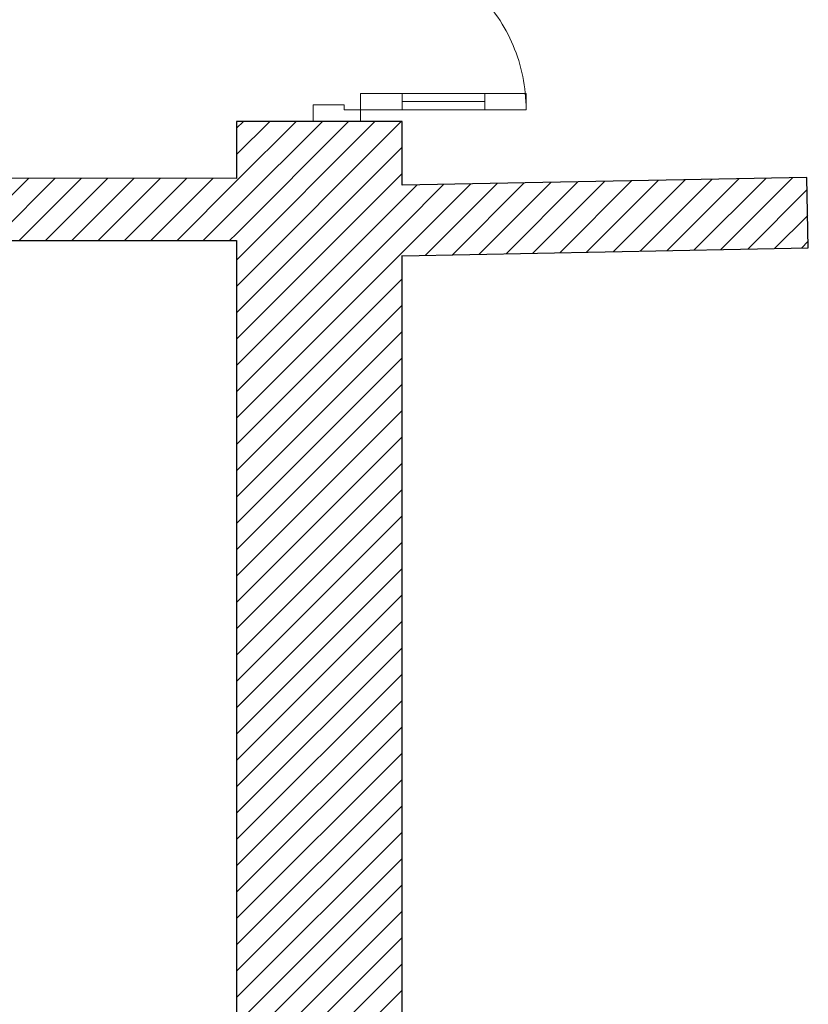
# Model space of a CAD drawing. Header units: millimetres. Extents: x -21056 to 421, y 9759 to 15589.
# Tile 79 of 120: x -2374 to -2184, y 10105 to 10343. Entities that reach past the tile are written whole.
import ezdxf

# ---------------------------------------------------------------- set-up
doc = ezdxf.new("R2010")
doc.units = ezdxf.units.MM
doc.header["$LTSCALE"] = 25
doc.header["$MEASUREMENT"] = 0
doc.linetypes.add('Krawędzie ukryte', pattern=[225, 175, -50])
doc.layers.add('Drzwi ArchiCAD', color=7, linetype='Continuous')
doc.layers.add('KR_INW', color=7, linetype='Continuous')
for name, color, linetype, lineweight in [('Drzwi ArchiCAD_Nr_pióra__1', 7, 'Continuous', 13), ('Drzwi ArchiCAD_Nr_pióra__27', 7, 'Continuous', 25), ('KR_INW_Nr_pióra__101', 252, 'Continuous', 5), ('KR_INW_Nr_pióra__27', 7, 'Continuous', 25)]:
    doc.layers.add(name, color=color, linetype=linetype, lineweight=lineweight)
pattern_1 = [(45, (0, 0), (-31.819804, 31.819804), [])]

# ---------------------------------------------------------------- blocks, each defined once
blk = doc.blocks.new('Ściana_35', base_point=(207868.7, 111207.8))
at = {"layer": 'KR_INW_Nr_pióra__101', "linetype": 'Continuous'}
h = blk.add_hatch(dxfattribs=at)
h.set_pattern_fill('Cegła_licówka', color=256, style=0, pattern_type=2)
h.set_pattern_definition(pattern_1)
h.paths.add_polyline_path([(223260.3, 111164.2), (223260.2, 111049.2), (224469.3, 111048.5), (224469.3, 111198.5), (223260.3, 111199.2)])
at = {"layer": 'KR_INW_Nr_pióra__27', "linetype": 'Continuous', "flags": 128}
for points in [[(224469.3, 111198.5), (223260.3, 111199.2)], [(223260.2, 111049.2), (224469.3, 111048.5)]]:
    blk.add_lwpolyline(points, dxfattribs=at)
blk = doc.blocks.new('Drzwi podwójne_ asymetryczne 19')
at = {"layer": 'Drzwi ArchiCAD_Nr_pióra__1', "linetype": 'Continuous'}
for p, q in [((-692, 984), (-692, 884)), ((-652, 984), (-692, 984)), ((-652, 884), (-652, 984)), ((-692, 884), (-692, 100)), ((-672, 884), (-692, 884)), ((-692, 884), (-652, 884)), ((-672, 100), (-672, 884)), ((-672, 884), (-672, 100)), ((-652, 884), (-672, 884)), ((-672, 884), (-672, 100)), ((-652, 100), (-652, 884)), ((652, 300), (652, 400)), ((652, 400), (692, 400)), ((692, 400), (692, 300)), ((652, 300), (672, 300)), ((652, 100), (652, 300)), ((692, 300), (652, 300)), ((672, 300), (692, 300)), ((672, 100), (672, 300)), ((672, 300), (672, 100)), ((672, 300), (672, 100)), ((692, 300), (692, 100)), ((-692, 100), (-672, 100)), ((-652, 100), (-692, 100)), ((-692, 100), (-692, 0)), ((-672, 100), (-652, 100)), ((-652, 0), (-652, 100)), ((672, 100), (652, 100)), ((652, 0), (652, 100)), ((652, 100), (692, 100)), ((692, 100), (672, 100)), ((692, 100), (692, 0)), ((-692, 0), (-720, 0)), ((-720, 0), (-720, -115)), ((-692, -40), (-692, 0)), ((-692, 0), (-652, 0)), ((692, 0), (652, 0)), ((720, 0), (692, 0)), ((692, 0), (692, -40)), ((720, -115), (720, 0)), ((-680, -40), (-692, -40)), ((-680, -115), (-680, -40)), ((692, -40), (680, -40)), ((680, -40), (680, -115)), ((-720, -115), (-680, -115)), ((680, -115), (720, -115))]:
    blk.add_line(p, q, dxfattribs=at)
at = {"layer": 'Drzwi ArchiCAD_Nr_pióra__1', "linetype": 'Krawędzie ukryte'}
for centre, radius, start, end in [((-692, 0), 984, 0, 90), ((692, 0), 400, 90, 180)]:
    blk.add_arc(centre, radius, start, end, dxfattribs=at)
at = {"layer": 'Drzwi ArchiCAD_Nr_pióra__27', "linetype": 'Continuous'}
for p, q in [((-720, 0), (-720, -115)), ((720, 0), (720, -115))]:
    blk.add_line(p, q, dxfattribs=at)
blk = doc.blocks.new('Ściana_45', base_point=(224469.3, 113109.1))
at = {"layer": 'KR_INW_Nr_pióra__101', "linetype": 'Continuous'}
h = blk.add_hatch(dxfattribs=at)
h.set_pattern_fill('Cegła_licówka', color=256, style=0, pattern_type=2)
h.set_pattern_definition(pattern_1)
h.paths.add_polyline_path([(224469.3, 108261.5), (224869.3, 108265.2), (224869.3, 111336.2), (224769.3, 111336.2), (224654.3, 111336.2), (224469.3, 111336.2)])
at = {"layer": 'KR_INW_Nr_pióra__27', "linetype": 'Continuous'}
for p, q in [((224654.3, 111336.2), (224469.3, 111336.2)), ((224769.3, 111336.2), (224654.3, 111336.2)), ((224869.3, 111336.2), (224769.3, 111336.2))]:
    blk.add_line(p, q, dxfattribs=at)
at = {"layer": 'KR_INW_Nr_pióra__27', "linetype": 'Continuous', "flags": 128}
for points in [[(224469.3, 111336.2), (224469.3, 111198.5)], [(224869.3, 111182.1), (224869.3, 111336.2)], [(224469.3, 111048.5), (224469.3, 107881.5)], [(224869.3, 108265.2), (224869.3, 111012.1)]]:
    blk.add_lwpolyline(points, dxfattribs=at)
at = {"layer": 'Drzwi ArchiCAD', "linetype": 'Continuous', "zscale": 1000, "rotation": 270}
blk.add_blockref('Drzwi podwójne_ asymetryczne 19', (224769.3, 112056.2), dxfattribs=at)
blk = doc.blocks.new('Ściana_46', base_point=(224469.3, 111004.5))
at = {"layer": 'KR_INW_Nr_pióra__101', "linetype": 'Continuous'}
h = blk.add_hatch(dxfattribs=at)
h.set_pattern_fill('Cegła_licówka', color=256, style=0, pattern_type=2)
h.set_pattern_definition(pattern_1)
h.paths.add_polyline_path([(224869.3, 111012.1), (225851.5, 111030.9), (225848.3, 111200.8), (224869.3, 111182.1)])
at = {"layer": 'KR_INW_Nr_pióra__27', "linetype": 'Continuous', "flags": 128}
for points in [[(225848.3, 111200.8), (224869.3, 111182.1)], [(225851.5, 111030.9), (225848.3, 111200.8)], [(224869.3, 111012.1), (225851.5, 111030.9)]]:
    blk.add_lwpolyline(points, dxfattribs=at)

msp = doc.modelspace()

# ---------------------------------------------------------------- block references
at = {"layer": 'KR_INW', "xscale": 0.1, "yscale": 0.1, "zscale": 0.1}
for name, p in [('Ściana_45', (-2321.92, 10495.84)), ('Ściana_35', (-3981.98, 10305.7)), ('Ściana_46', (-2321.92, 10285.37))]:
    msp.add_blockref(name, p, dxfattribs=at)

doc.saveas('drawing.dxf')
